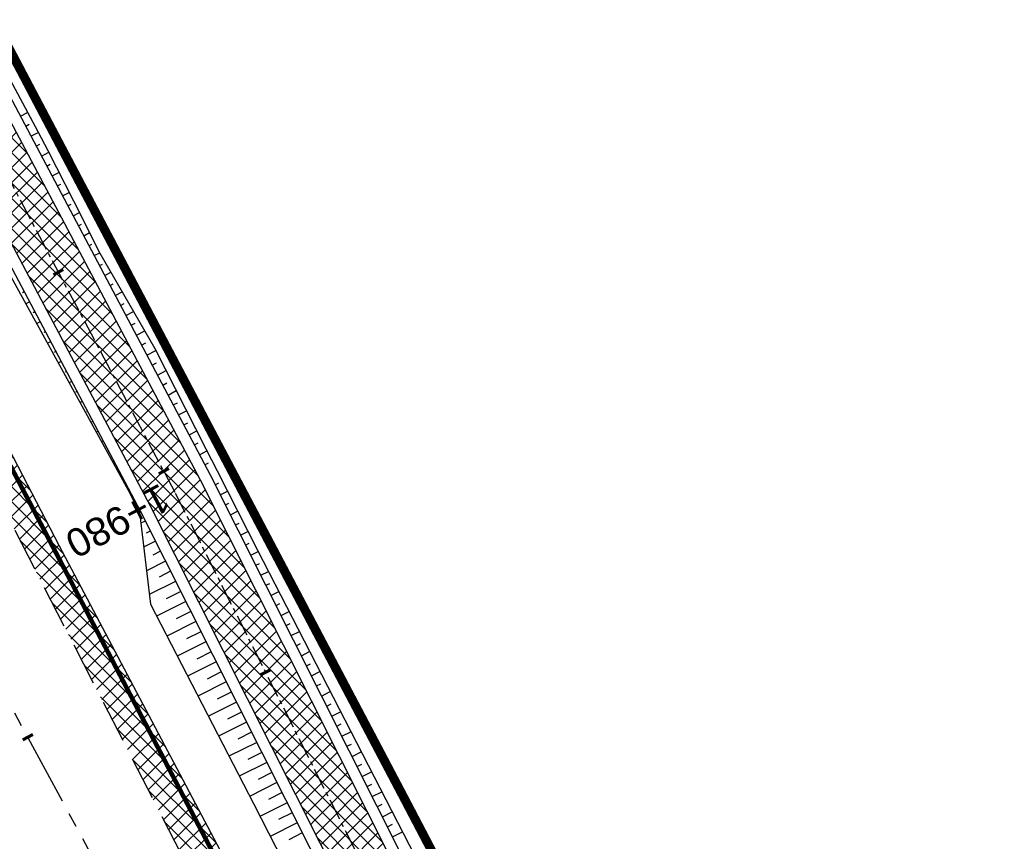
# Model space of a CAD drawing. Header units: metres. Extents: x 7529682 to 7533711, y 5721186 to 5727842.
# Tile 60 of 112: x 7530634 to 7530678, y 5726033 to 5726070. Entities that reach past the tile are written whole.
import ezdxf

# ---------------------------------------------------------------- set-up
doc = ezdxf.new("R2010")
doc.units = ezdxf.units.M
for name, pattern in [('817-dzialki-09-05-04$0$HIDDEN', [0.375, 0.25, -0.125]), ('CENTER', [50.8, 31.75, -6.35, 6.35, -6.35]), ('HIDDEN', [9.525, 6.35, -3.175])]:
    doc.linetypes.add(name, pattern=pattern)
for name, color, linetype in [('C-DROGI-SYTUACJA-ETYKIETY', 7, 'Continuous'), ('D-hatch-pobocza', 131, 'Continuous'), ('D-pobocza', 7, 'Continuous'), ('D-skarpa', 7, 'Continuous'), ('D-skarpa-kreskowanie', 7, 'Continuous')]:
    doc.layers.add(name, color=color, linetype=linetype)
doc.layers.add('D-hatch-ciag-pieszo-rowerowy', color=7, linetype='Continuous', lineweight=13, true_color=0xff9f80)
doc.layers.add('D-LR-etap-III', color=7, linetype='817-dzialki-09-05-04$0$HIDDEN', lineweight=50, true_color=0xff1aff)
for name, color, linetype, lineweight in [('D-krawędzie', 7, 'Continuous', 30), ('D-obrzeża', 7, 'Continuous', 30), ('D-oś', 10, 'CENTER', 30), ('Sieci-T-kanal technologiczny', 4, 'kt kanał technologiczny', 30)]:
    doc.layers.add(name, color=color, linetype=linetype, lineweight=lineweight)
doc.layers.add('poprzeczki', color=7, linetype='Continuous', true_color=0x0000c7)
doc.styles.get("Standard").update_dxf_attribs({"font": 'arial.ttf'})
doc.linetypes.add('kt kanał technologiczny', pattern='A,1,-0.8,["kt",Standard,S=0.5,R=0,X=-0.7,Y=-0.15],-0.3', length=2.1)
pattern_1 = [(45, (0, 0), (-0.33675960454, 0.33675960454), []), (135, (0, 0), (-0.33675960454, -0.33675960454), [])]

# ---------------------------------------------------------------- blocks, each defined once
blk = doc.blocks.new('AeccTickLine')
at = {"color": 0, "linetype": 'ByBlock', "lineweight": -2}
blk.add_line((0, 1), (0, -1), dxfattribs=at)

msp = doc.modelspace()

# ---------------------------------------------------------------- hatches: boundary and pattern name
at = {"layer": 'D-hatch-ciag-pieszo-rowerowy'}
h = msp.add_hatch(dxfattribs=at)
h.set_pattern_fill('ANSI37', color=256, scale=0.15, style=0)
h.set_pattern_definition(pattern_1)
edge = h.paths.add_edge_path()
edge.add_line((7530647.02, 5726033.878), (7530649.253, 5726035.002))
edge.add_line((7530649.253, 5726035.002), (7530642.155, 5726049.099))
edge.add_line((7530642.155, 5726049.099), (7530627.426, 5726076.939))
edge.add_line((7530627.426, 5726076.939), (7530607.073, 5726115.582))
edge.add_arc((7530518.595, 5726068.982), 100, 27.77544, 31.71492)
edge.add_line((7530603.662, 5726121.551), (7530600.461, 5726126.731))
edge.add_arc((7530603.013, 5726128.308), 3, 192.0244, 211.7149, ccw=False)
edge.add_line((7530600.079, 5726127.683), (7530597.51, 5726127.266))
edge.add_arc((7530601.915, 5726128.182), 4.5, 191.7521, 211.7149)
edge.add_line((7530598.087, 5726125.817), (7530601.49, 5726120.31))
edge.add_arc((7530516.423, 5726067.74), 100, 27.77544, 31.71492, ccw=False)
edge.add_line((7530604.901, 5726114.341), (7530625.206, 5726075.789))
edge.add_line((7530625.206, 5726075.789), (7530639.927, 5726047.965))
edge.add_line((7530639.927, 5726047.965), (7530647.02, 5726033.878))
h = msp.add_hatch(dxfattribs=at)
h.set_pattern_fill('ANSI37', color=256, scale=0.15, style=0)
h.set_pattern_definition(pattern_1)
h.paths.add_polyline_path([(7530664.91, 5726005.014, 0.00515), (7530662.075, 5726010.504), (7530653.608, 5726026.493, -0.00515), (7530650.772, 5726031.983), (7530649.253, 5726035.002), (7530648.136, 5726034.44), (7530649.656, 5726031.421, 0.00515), (7530652.491, 5726025.931), (7530660.958, 5726009.942, -0.00515), (7530663.794, 5726004.452), (7530666.938, 5725998.206), (7530691.541, 5725951.45), (7530692.657, 5725952.013), (7530668.046, 5725998.784)])
h.paths.add_polyline_path([(7530663.794, 5726004.452, 0.00515), (7530660.958, 5726009.942), (7530652.491, 5726025.931, -0.00515), (7530649.656, 5726031.421), (7530648.136, 5726034.44), (7530647.02, 5726033.878), (7530648.54, 5726030.859, 0.00515), (7530651.375, 5726025.369), (7530659.842, 5726009.38, -0.00515), (7530662.677, 5726003.89), (7530665.83, 5725997.628), (7530690.425, 5725950.887), (7530691.541, 5725951.45), (7530666.938, 5725998.206)])
at = {"layer": 'D-hatch-pobocza'}
h = msp.add_hatch(dxfattribs=at)
h.set_pattern_fill('ANSI37', color=256, scale=0.15, style=0)
h.set_pattern_definition(pattern_1)
h.paths.add_polyline_path([(7530720.98, 5725884.44), (7530708.37, 5725908.34), (7530695.8, 5725932.28), (7530687.36, 5725949.02), (7530675.51, 5725970.87), (7530663.29, 5725994.02), (7530649.63, 5726020.19), (7530635.9, 5726046.17), (7530600.685, 5726114.059), (7530599.743, 5726113.515), (7530641.555, 5726032.008), (7530660.961, 5725995.07), (7530689.128, 5725941.54), (7530707.336, 5725907.032), (7530725.256, 5725873.093), (7530743.97, 5725837.654), (7530770.527, 5725787.119), (7530787.864, 5725754.267), (7530809.813, 5725712.702), (7530812.028, 5725712.541), (7530798.84, 5725737.15), (7530787.35, 5725758.8), (7530776.05, 5725780.2), (7530760.43, 5725809.79), (7530749.22, 5725830.63), (7530733.52, 5725861.06)])

# ---------------------------------------------------------------- linework, layer by layer
at = {"layer": 'D-krawędzie', "linetype": 'HIDDEN', "ltscale": 0.3, "flags": 128}
msp.add_lwpolyline([(7530572.01, 5726166.06), (7530599.74, 5726113.52), (7530641.555, 5726032.008), (7530660.961, 5725995.07), (7530689.128, 5725941.54), (7530707.336, 5725907.032), (7530725.256, 5725873.093), (7530743.97, 5725837.654), (7530770.527, 5725787.119), (7530787.864, 5725754.267), (7530809.898, 5725712.542), (7530824.739, 5725684.389), (7530840.856, 5725653.693), (7530860.675, 5725616.154), (7530865.283, 5725607.394), (7530878.05, 5725583.08), (7530918.172, 5725507.178), (7530950.163, 5725446.305), (7530993.419, 5725364.265), (7531022.766, 5725308.719), (7531053.81, 5725249.872), (7531081.166, 5725197.875), (7531103.902, 5725154.541), (7531128.123, 5725108.448), (7531149.3, 5725068.25), (7531167.38, 5725033.767), (7531197.165, 5724976.988), (7531228.151, 5724918.034), (7531253.153, 5724870.491), (7531286.796, 5724806.654), (7531306.74, 5724768.665), (7531335.094, 5724714.652), (7531357.319, 5724672.439), (7531373.645, 5724641.454), (7531392.162, 5724605.999), (7531418.48, 5724555.853), (7531439.727, 5724515.582), (7531476.36, 5724446.19), (7531491.8, 5724416.76), (7531531.9, 5724339.933), (7531557.227, 5724291.659), (7531569.852, 5724267.577), (7531591.376, 5724226.548), (7531610.004, 5724191.103), (7531616.883, 5724177.999), (7531629.985, 5724153.025), (7531641.007, 5724132.022), (7531664.906, 5724087.617), (7531677.644, 5724064.786), (7531683.112, 5724054.988), (7531686.753, 5724048.18), (7531695.448, 5724031.697), (7531703.749, 5724015.917), (7531709.214, 5724005.514), (7531719.389, 5723986.147), (7531726.295, 5723973), (7531732.741, 5723960.736), (7531735.13, 5723956.19)], dxfattribs=at)
at = {"layer": 'D-LR-etap-III', "ltscale": 10, "flags": 128}
msp.add_lwpolyline([(7531750.474, 5723895.103, 0.4, 0.4, 0), (7531750.505, 5723895.13, 0.4, 0.4, 0), (7531682.71, 5724022.92, 0.4, 0.4, 0), (7531619.177, 5724147.204, 0.4, 0.4, 0), (7531592.309, 5724198.489, 0.4, 0.4, 0), (7531553.264, 5724272.919, 0.4, 0.4, 0), (7531504.02, 5724366.79, 0.4, 0.4, 0), (7531482.09, 5724407.62, 0.4, 0.4, 0), (7531412.35, 5724541.183, 0.4, 0.4, 0), (7531388.464, 5724586.93, 0.4, 0.4, 0), (7531345.12, 5724669.94, 0.4, 0.4, 0), (7531127.66, 5725081.67, 0.4, 0.4, 0), (7531059.253, 5725211.041, 0.4, 0.4, 0), (7531008.007, 5725307.954, 0.4, 0.4, 0), (7530964.182, 5725390.836, 0.4, 0.4, 0), (7530914.557, 5725484.684, 0.4, 0.4, 0), (7530865.243, 5725577.494, 0.4, 0.4, 0), (7530840.085, 5725624.059, 0.4, 0.4, 0), (7530802.56, 5725694.925, 0.4, 0.4, 0), (7530755.54, 5725787.51, 0.4, 0.4, 0), (7530708.718, 5725876.303, 0.4, 0.4, 0), (7530695.12, 5725902.09, 0.4, 0.4, 0), (7530642.914, 5726001.078, 0.4, 0.4, 0), (7530634.935, 5726016.147, 0.4, 0.4, 0), (7530610.82, 5726061.93, 0.4, 0.4, 0), (7530610.82, 5726061.93, 0.4, 0.4, 0), (7530607.21, 5726063.51, 0.4, 0.4, 0), (7530597.42, 5726080.68, 0.4, 0.4, 0), (7530591.16, 5726088.44, 0.4, 0.4, 0), (7530581.28, 5726107.21, 0.4, 0.4, 0), (7530571.29, 5726130.56, 0.4, 0.4, 0), (7530549.555, 5726171.527, 0.4, 0.4, 0), (7530531.014, 5726206.474, 0.4, 0.4, 0), (7530516.461, 5726236.017, 0.4, 0.4, 0), (7530500.799, 5726266.141, 0.4, 0.4, 0), (7530491.35, 5726283.94, 0.4, 0.4, 0), (7530482.4, 5726303.41, 0.4, 0.4, 0), (7530482.4, 5726303.41, 0.4, 0.4, 0), (7530450.41, 5726357.28, 0.4, 0.4, 0), (7530397.759, 5726458.5, 0.4, 0.4, 0), (7530334.708, 5726583.665, 0.4, 0.4, 0), (7530303.939, 5726645.168, 0.4, 0.4, 0), (7530300.51, 5726651.778, 0.4, 0.4, 0), (7530289.214, 5726671.967, 0.4, 0.4, 0), (7530281.54, 5726685.57, 0.4, 0.4, 0), (7530261.371, 5726724.163, 0.4, 0.4, 0), (7530254.03, 5726738.21, 0.4, 0.4, 0), (7530197.22, 5726845.06, 0.4, 0.4, 0), (7530194.71, 5726849.15, 0.4, 0.4, 0), (7530195.92, 5726850.75, 0.4, 0.4, 0), (7530170.547, 5726892.961, 0.4, 0.4, 0), (7530143.175, 5726945.066, 0.4, 0.4, 0), (7530105.06, 5727018.32, 0.4, 0.4, 0), (7530100.06, 5727027.16, 0.4, 0.4, 0), (7530062.319, 5727099.625, 0.4, 0.4, 0), (7530015.379, 5727189.42, 0.4, 0.4, 0), (7529983.208, 5727250.207, 0.4, 0.4, 0), (7529953.284, 5727306.747, 0.4, 0.4, 0), (7529900.671, 5727406.159, 0.4, 0.4, 0), (7529890.63, 5727425.131, 0.4, 0.4, 0), (7529875.155, 5727454.426, 0.4, 0.4, 0), (7529857.56, 5727487.787, 0.4, 0.4, 0), (7529835.194, 5727530.193, 0.4, 0.4, 0), (7529811.741, 5727574.662, 0.4, 0.4, 0), (7529792.102, 5727611.923, 0.4, 0.4, 0), (7529768.066, 5727657.47, 0.4, 0.4, 0), (7529755.211, 5727682.131, 0.4, 0.4, 0), (7529753.31, 5727681.13, 0.4, 0.4, 0), (7529739.21, 5727707.77, 0.4, 0.4, 0), (7529735.395, 5727711.252, 0.4, 0.4, 0), (7529725.42, 5727730.2, 0.4, 0.4, 0), (7529723.55, 5727729.88, 0.4, 0.4, 0), (7529695.567, 5727782.932, 0.4, 0.4, 0), (7529717.68, 5727794.024, 0.4, 0.4, 0), (7529736.275, 5727758.647, 0.4, 0.4, 0), (7529736.275, 5727758.647, 0.4, 0.4, 0), (7529744.511, 5727750.406, 0.4, 0.4, 0), (7529744.511, 5727750.406, 0.4, 0.4, 0), (7529750.283, 5727738.55, 0.4, 0.4, 0), (7529777.109, 5727687.569, 0.4, 0.4, 0), (7529796.515, 5727651.33, 0.4, 0.4, 0), (7529814.938, 5727616.793, 0.4, 0.4, 0), (7529839.007, 5727572.304, 0.4, 0.4, 0), (7529860.618, 5727532.509, 0.4, 0.4, 0), (7529882.349, 5727491.504, 0.4, 0.4, 0), (7529904.865, 5727449.096, 0.4, 0.4, 0), (7529920.747, 5727418.885, 0.4, 0.4, 0), (7529946.677, 5727368.547, 0.4, 0.4, 0), (7529972.025, 5727320.573, 0.4, 0.4, 0), (7529987.74, 5727290.153, 0.4, 0.4, 0), (7529996.497, 5727273.662, 0.4, 0.4, 0), (7530017.541, 5727234.203, 0.4, 0.4, 0), (7530033.054, 5727204.864, 0.4, 0.4, 0), (7530051.623, 5727170.223, 0.4, 0.4, 0), (7530069.277, 5727137.016, 0.4, 0.4, 0), (7530089.385, 5727097.534, 0.4, 0.4, 0), (7530109.713, 5727060.747, 0.4, 0.4, 0), (7530136.77, 5727011.64, 0.4, 0.4, 0), (7530162.447, 5726962.744, 0.4, 0.4, 0), (7530187.674, 5726916.992, 0.4, 0.4, 0), (7530207.821, 5726879.335, 0.4, 0.4, 0), (7530230.626, 5726834.519, 0.4, 0.4, 0), (7530262.288, 5726776.618, 0.4, 0.4, 0), (7530277.51, 5726760.213, 0.4, 0.4, 0), (7530286.037, 5726744.107, 0.4, 0.4, 0), (7530288.097, 5726735.884, 0.4, 0.4, 0), (7530290.394, 5726725.047, 0.4, 0.4, 0), (7530296.177, 5726713.583, 0.4, 0.4, 0), (7530302.726, 5726701.182, 0.4, 0.4, 0), (7530325.685, 5726657.466, 0.4, 0.4, 0), (7530343.244, 5726623.649, 0.4, 0.4, 0), (7530360.23, 5726591.747, 0.4, 0.4, 0), (7530383.209, 5726548.059, 0.4, 0.4, 0), (7530406.018, 5726503.606, 0.4, 0.4, 0), (7530427.465, 5726462.62, 0.4, 0.4, 0), (7530447.928, 5726424.388, 0.4, 0.4, 0), (7530471.127, 5726379.921, 0.4, 0.4, 0), (7530490.501, 5726343.033, 0.4, 0.4, 0), (7530509.499, 5726306.733, 0.4, 0.4, 0), (7530529.89, 5726267.244, 0.4, 0.4, 0), (7530543.852, 5726238.99, 0.4, 0.4, 0), (7530554.809, 5726218.944, 0.4, 0.4, 0), (7530559.027, 5726212.223, 0.4, 0.4, 0), (7530563.061, 5726206.41, 0.4, 0.4, 0), (7530566.934, 5726200.464, 0.4, 0.4, 0), (7530569.771, 5726194.902, 0.4, 0.4, 0), (7530571.473, 5726191.282, 0.4, 0.4, 0), (7530572.839, 5726188.025, 0.4, 0.4, 0), (7530575.295, 5726182.035, 0.4, 0.4, 0), (7530579.737, 5726173.306, 0.4, 0.4, 0), (7530583.3, 5726167.41, 0.4, 0.4, 0), (7530593.4, 5726163.33, 0.4, 0.4, 0), (7530598.618, 5726155.264, 0.4, 0.4, 0), (7530608.258, 5726140.497, 0.4, 0.4, 0), (7530603.27, 5726136.83, 0.4, 0.4, 0), (7530606.53, 5726131.84, 0.4, 0.4, 0), (7530604.239, 5726124.217, 0.4, 0.4, 0), (7530605.847, 5726121.63, 0.4, 0.4, 0), (7530608.972, 5726116.164, 0.4, 0.4, 0), (7530618.114, 5726097.791, 0.4, 0.4, 0), (7530651.213, 5726034.96, 0.4, 0.4, 0), (7530670.244, 5725998.611, 0.4, 0.4, 0), (7530698.075, 5725945.953, 0.4, 0.4, 0), (7530716.506, 5725911.305, 0.4, 0.4, 0), (7530735.223, 5725875.667, 0.4, 0.4, 0), (7530752.504, 5725842.155, 0.4, 0.4, 0), (7530778.311, 5725793.501, 0.4, 0.4, 0), (7530797.5, 5725756.382, 0.4, 0.4, 0), (7530812.519, 5725728.289, 0.4, 0.4, 0), (7530820.039, 5725713.16, 0.4, 0.4, 0), (7530822.422, 5725710.194, 0.4, 0.4, 0), (7530833.155, 5725688.801, 0.4, 0.4, 0), (7530849.629, 5725656.159, 0.4, 0.4, 0), (7530867.983, 5725621.964, 0.4, 0.4, 0), (7530872.63, 5725612.888, 0.4, 0.4, 0), (7530880.354, 5725597.595, 0.4, 0.4, 0), (7530883.839, 5725593.389, 0.4, 0.4, 0), (7530891.782, 5725587.763, 0.4, 0.4, 0), (7530895.039, 5725584.281, 0.4, 0.4, 0), (7530897.034, 5725580.941, 0.4, 0.4, 0), (7530900.952, 5725579.946, 0.4, 0.4, 0), (7530904.81, 5725571.977, 0.4, 0.4, 0), (7530903.682, 5725568.566, 0.4, 0.4, 0), (7530908.901, 5725558.845, 0.4, 0.4, 0), (7530910.252, 5725545.672, 0.4, 0.4, 0), (7530912.873, 5725538.646, 0.4, 0.4, 0), (7530945.278, 5725478.464, 0.4, 0.4, 0), (7530959.692, 5725450.246, 0.4, 0.4, 0), (7531002.827, 5725368.192, 0.4, 0.4, 0), (7531044.704, 5725290.314, 0.4, 0.4, 0), (7531064.099, 5725253.213, 0.4, 0.4, 0), (7531083.01, 5725216.678, 0.4, 0.4, 0), (7531113.013, 5725158.466, 0.4, 0.4, 0), (7531137.364, 5725113.071, 0.4, 0.4, 0), (7531150.831, 5725086.712, 0.4, 0.4, 0), (7531159.746, 5725076.641, 0.4, 0.4, 0), (7531166.31, 5725074.58, 0.4, 0.4, 0), (7531172.29, 5725062.58, 0.4, 0.4, 0), (7531170.59, 5725055.606, 0.4, 0.4, 0), (7531173.733, 5725044.081, 0.4, 0.4, 0), (7531215.342, 5724964.86, 0.4, 0.4, 0), (7531238.054, 5724921.685, 0.4, 0.4, 0), (7531262.39, 5724875.283, 0.4, 0.4, 0), (7531295.587, 5724811.266, 0.4, 0.4, 0), (7531348.488, 5724712.363, 0.4, 0.4, 0), (7531363.741, 5724682.684, 0.4, 0.4, 0), (7531366.987, 5724675.865, 0.4, 0.4, 0), (7531382.541, 5724646.111, 0.4, 0.4, 0), (7531401.299, 5724610.875, 0.4, 0.4, 0), (7531428.965, 5724558.862, 0.4, 0.4, 0), (7531449.111, 5724520.398, 0.4, 0.4, 0), (7531477.293, 5724465.831, 0.4, 0.4, 0), (7531500.996, 5724421.113, 0.4, 0.4, 0), (7531512.122, 5724400.549, 0.4, 0.4, 0), (7531513.782, 5724396.757, 0.4, 0.4, 0), (7531526.32, 5724379.39, 0.4, 0.4, 0), (7531566.784, 5724302.736, 0.4, 0.4, 0), (7531612.277, 5724225.61, 0.4, 0.4, 0), (7531620.493, 5724210.548, 0.4, 0.4, 0), (7531631.578, 5724196.258, 0.4, 0.4, 0), (7531653.484, 5724152.434, 0.4, 0.4, 0), (7531661.151, 5724128.494, 0.4, 0.4, 0), (7531673.881, 5724101.186, 0.4, 0.4, 0), (7531684.691, 5724081.184, 0.4, 0.4, 0), (7531699.212, 5724051.17, 0.4, 0.4, 0), (7531704.034, 5724040.584, 0.4, 0.4, 0), (7531704.034, 5724040.584, 0.4, 0.4, 0), (7531703.913, 5724037.17, 0.4, 0.4, 0), (7531736.42, 5723969.232, 0.4, 0.4, 0), (7531738.285, 5723967.699, 0.4, 0.4, 0), (7531742.181, 5723962.346, 0.4, 0.4, 0), (7531744.286, 5723958.616, 0.4, 0.4, 0), (7531755.393, 5723944.193, 0.4, 0.4, 0), (7531758.69, 5723936.76, 0.4, 0.4, 0), (7531780.08, 5723929.25, 0.4, 0.4, 0), (7531792.612, 5723906.338, 0.4, 0.4, 0), (7531792.612, 5723906.338, 0.4, 0.4, 0), (7531756.962, 5723883.055, 0.4, 0.4, 0), (7531750.46, 5723895.13, 0.4, 0.4, 0), (7531750.46, 5723895.13, 0, 0, 0)], format="xyseb", dxfattribs=at)
at = {"layer": 'D-obrzeża'}
for points in [[(7530816.72, 5725716.019), (7530808.345, 5725732.528, 0.004099), (7530806.084, 5725736.896), (7530794.941, 5725757.997), (7530777.714, 5725790.903), (7530751.046, 5725841.385), (7530732.331, 5725876.827), (7530714.412, 5725910.765), (7530696.206, 5725945.269), (7530668.046, 5725998.784), (7530664.91, 5726005.014, 0.00515), (7530662.075, 5726010.504), (7530653.608, 5726026.493, -0.00515), (7530650.772, 5726031.983), (7530642.155, 5726049.099), (7530627.426, 5726076.939), (7530607.073, 5726115.582, 0.017191), (7530603.662, 5726121.551), (7530600.461, 5726126.731, -0.223174), (7530600.17, 5726129.266), (7530602.624, 5726136.556), (7530601.532, 5726138.658)], [(7530597.423, 5726127.912, 0.123992), (7530598.087, 5726125.817), (7530601.49, 5726120.31, -0.017191), (7530604.901, 5726114.341), (7530625.206, 5726075.789), (7530639.927, 5726047.965), (7530648.54, 5726030.859, 0.00515), (7530651.375, 5726025.369), (7530659.842, 5726009.38, -0.00515), (7530662.677, 5726003.89), (7530665.83, 5725997.628), (7530693.994, 5725944.104), (7530712.201, 5725909.598), (7530730.12, 5725875.66), (7530748.836, 5725840.217), (7530775.501, 5725789.739), (7530792.729, 5725756.833), (7530803.873, 5725735.729, -0.004099), (7530806.134, 5725731.361), (7530819.007, 5725705.983)]]:
    msp.add_lwpolyline(points, format="xyb", dxfattribs=at)
at = {"layer": 'D-oś', "ltscale": 0.1}
msp.add_lwpolyline([(7530915.075, 5725505.546), (7530874.954, 5725581.449), (7530862.185, 5725605.765), (7530857.579, 5725614.523), (7530837.759, 5725652.063), (7530821.642, 5725682.76), (7530806.803, 5725710.907), (7530784.769, 5725752.633), (7530767.43, 5725785.489), (7530740.873, 5725836.023), (7530722.161, 5725871.458), (7530704.24, 5725905.399), (7530686.032, 5725939.909), (7530657.862, 5725993.442), (7530638.453, 5726030.387), (7530594.845, 5726110.895), (7530594.845, 5726110.895), (7530594.845, 5726110.895), (7530540.21, 5726214.45)], dxfattribs=at)
at = {"layer": 'D-oś', "ltscale": 0.03}
msp.add_lwpolyline([(7530599.097, 5726129.998, 0.223174), (7530599.583, 5726125.774), (7530602.576, 5726120.93, -0.017191), (7530605.987, 5726114.962), (7530626.316, 5726076.364), (7530641.041, 5726048.532), (7530649.656, 5726031.421, 0.00515), (7530652.491, 5726025.931), (7530660.958, 5726009.942, -0.00515), (7530663.794, 5726004.452), (7530663.794, 5726004.452), (7530666.938, 5725998.206), (7530695.1, 5725944.687), (7530713.306, 5725910.181), (7530731.225, 5725876.244), (7530749.941, 5725840.801)], format="xyb", dxfattribs=at)
at = {"layer": 'D-pobocza'}
for points in [[(7530817.069, 5725716.434), (7530808.787, 5725732.762, 0.004099), (7530806.526, 5725737.13), (7530795.384, 5725758.23), (7530778.156, 5725791.136), (7530751.489, 5725841.618), (7530732.773, 5725877.061), (7530714.854, 5725910.998), (7530696.648, 5725945.502), (7530668.49, 5725999.015), (7530665.357, 5726005.239, 0.00515), (7530662.521, 5726010.729), (7530654.054, 5726026.718, -0.00515), (7530651.219, 5726032.208), (7530642.601, 5726049.326), (7530627.87, 5726077.169), (7530607.515, 5726115.815, 0.017191), (7530604.087, 5726121.814), (7530600.886, 5726126.994, -0.095206), (7530600.551, 5726127.876)], [(7530602.007, 5726118.49, -0.012618), (7530604.459, 5726114.108), (7530624.762, 5726075.559), (7530639.482, 5726047.738), (7530648.093, 5726030.634, 0.00515), (7530650.928, 5726025.144), (7530659.395, 5726009.155, -0.00515), (7530662.231, 5726003.665), (7530665.386, 5725997.397), (7530693.552, 5725943.871), (7530711.758, 5725909.365), (7530729.678, 5725875.427), (7530748.394, 5725839.984), (7530775.058, 5725789.507), (7530792.286, 5725756.601), (7530803.431, 5725735.496, -0.004099), (7530805.692, 5725731.127), (7530814.621, 5725713.526)]]:
    msp.add_lwpolyline(points, format="xyb", dxfattribs=at)
msp.add_lwpolyline([(7530798.84, 5725737.15), (7530787.35, 5725758.8), (7530776.05, 5725780.2), (7530760.43, 5725809.79), (7530749.22, 5725830.63), (7530733.52, 5725861.06), (7530720.98, 5725884.44), (7530708.37, 5725908.34), (7530695.8, 5725932.28), (7530687.36, 5725949.02), (7530675.51, 5725970.87), (7530663.29, 5725994.02), (7530649.63, 5726020.19), (7530635.9, 5726046.17), (7530600.685, 5726114.059), (7530599.743, 5726113.515)], dxfattribs=at)
at = {"layer": 'D-skarpa', "linetype": 'Continuous'}
for points in [[(7530633.021, 5726068.155), (7530634.937, 5726064.579), (7530635.38, 5726063.746), (7530635.386, 5726063.736), (7530636.908, 5726060.755), (7530637.64, 5726059.285), (7530640.134, 5726054.948), (7530642.403, 5726050.492), (7530642.895, 5726049.513), (7530644.687, 5726045.996), (7530651.669, 5726032.435)], [(7530633.35, 5726058.873), (7530638.954, 5726048.667), (7530639.454, 5726047.692), (7530639.935, 5726043.603), (7530642.232, 5726039.162), (7530644.522, 5726034.717), (7530646.811, 5726030.272)]]:
    msp.add_lwpolyline(points, dxfattribs=at)
at = {"layer": 'D-skarpa-kreskowanie', "linetype": 'Continuous'}
for p, q in [((7530634.17, 5726065.26, 107.94), (7530634.483, 5726065.426, 107.705)), ((7530634.404, 5726064.818, 107.942), (7530634.562, 5726064.902, 107.823)), ((7530634.638, 5726064.376, 107.944), (7530634.955, 5726064.544, 107.704)), ((7530634.872, 5726063.935, 107.944), (7530635.031, 5726064.019, 107.824)), ((7530635.106, 5726063.493, 107.945), (7530635.424, 5726063.661, 107.704)), ((7530635.34, 5726063.051, 107.942), (7530635.496, 5726063.133, 107.824)), ((7530635.573, 5726062.609, 107.939), (7530635.879, 5726062.77, 107.709)), ((7530635.807, 5726062.167, 107.936), (7530635.957, 5726062.246, 107.823)), ((7530636.041, 5726061.725, 107.933), (7530636.334, 5726061.88, 107.713)), ((7530636.275, 5726061.283, 107.931), (7530636.418, 5726061.359, 107.823)), ((7530636.509, 5726060.841, 107.928), (7530636.789, 5726060.989, 107.717)), ((7530636.743, 5726060.399, 107.924), (7530636.878, 5726060.471, 107.821)), ((7530636.976, 5726059.957, 107.918), (7530637.237, 5726060.095, 107.722)), ((7530637.21, 5726059.515, 107.913), (7530637.335, 5726059.581, 107.818)), ((7530637.444, 5726059.073, 107.907), (7530637.688, 5726059.202, 107.723)), ((7530637.678, 5726058.631, 107.901), (7530637.808, 5726058.7, 107.803)), ((7530637.912, 5726058.189, 107.896), (7530638.187, 5726058.335, 107.688)), ((7530638.146, 5726057.747, 107.89), (7530638.291, 5726057.824, 107.781)), ((7530634.337, 5726057.462, 107.777), (7530634.255, 5726057.419, 107.715)), ((7530638.379, 5726057.305, 107.885), (7530638.686, 5726057.467, 107.654)), ((7530634.571, 5726057.02, 107.772), (7530634.413, 5726056.937, 107.653)), ((7530638.613, 5726056.863, 107.879), (7530638.774, 5726056.948, 107.758)), ((7530634.804, 5726056.578, 107.766), (7530634.729, 5726056.538, 107.709)), ((7530638.847, 5726056.421, 107.873), (7530639.184, 5726056.6, 107.619)), ((7530635.038, 5726056.136, 107.761), (7530634.895, 5726056.06, 107.652)), ((7530639.081, 5726055.979, 107.868), (7530639.257, 5726056.073, 107.735)), ((7530635.272, 5726055.694, 107.755), (7530635.204, 5726055.658, 107.703)), ((7530639.315, 5726055.537, 107.862), (7530639.683, 5726055.732, 107.584)), ((7530635.506, 5726055.252, 107.749), (7530635.376, 5726055.184, 107.651)), ((7530639.549, 5726055.095, 107.857), (7530639.741, 5726055.197, 107.712)), ((7530635.74, 5726054.81, 107.744), (7530635.678, 5726054.778, 107.697)), ((7530639.782, 5726054.653, 107.851), (7530640.178, 5726054.863, 107.553)), ((7530635.974, 5726054.368, 107.738), (7530635.857, 5726054.307, 107.651)), ((7530640.016, 5726054.212, 107.846), (7530640.21, 5726054.314, 107.699)), ((7530636.207, 5726053.926, 107.733), (7530636.153, 5726053.898, 107.691)), ((7530640.25, 5726053.77, 107.84), (7530640.631, 5726053.971, 107.552)), ((7530636.441, 5726053.485, 107.727), (7530636.339, 5726053.43, 107.65)), ((7530640.484, 5726053.328, 107.834), (7530640.671, 5726053.427, 107.693)), ((7530636.675, 5726053.043, 107.721), (7530636.627, 5726053.017, 107.685)), ((7530640.718, 5726052.886, 107.829), (7530641.085, 5726053.08, 107.552)), ((7530636.909, 5726052.601, 107.716), (7530636.82, 5726052.554, 107.649)), ((7530640.952, 5726052.444, 107.823), (7530641.132, 5726052.539, 107.687)), ((7530637.143, 5726052.159, 107.71), (7530637.102, 5726052.137, 107.679)), ((7530641.185, 5726052.002, 107.818), (7530641.539, 5726052.189, 107.551)), ((7530637.376, 5726051.717, 107.705), (7530637.302, 5726051.677, 107.648)), ((7530641.419, 5726051.56, 107.812), (7530641.593, 5726051.651, 107.681)), ((7530637.61, 5726051.275, 107.699), (7530637.576, 5726051.257, 107.674)), ((7530641.653, 5726051.118, 107.807), (7530641.993, 5726051.298, 107.55)), ((7530637.844, 5726050.833, 107.694), (7530637.783, 5726050.8, 107.647)), ((7530641.887, 5726050.676, 107.801), (7530642.053, 5726050.764, 107.675)), ((7530638.078, 5726050.391, 107.688), (7530638.051, 5726050.376, 107.668)), ((7530642.121, 5726050.234, 107.795), (7530642.446, 5726050.406, 107.55)), ((7530638.312, 5726049.949, 107.682), (7530638.264, 5726049.924, 107.647)), ((7530638.546, 5726049.507, 107.677), (7530638.525, 5726049.496, 107.662)), ((7530642.355, 5726049.792, 107.79), (7530642.513, 5726049.876, 107.671)), ((7530638.779, 5726049.065, 107.671), (7530638.746, 5726049.047, 107.646)), ((7530639.013, 5726048.623, 107.666), (7530638.999, 5726048.615, 107.655)), ((7530642.813, 5726048.903, 107.779), (7530642.969, 5726048.982, 107.662)), ((7530643.038, 5726048.457, 107.773), (7530643.353, 5726048.615, 107.538)), ((7530639.247, 5726048.181, 107.66), (7530639.213, 5726048.163, 107.634)), ((7530639.481, 5726047.739, 107.655), (7530639.461, 5726047.729, 107.639)), ((7530643.263, 5726048.01, 107.768), (7530643.421, 5726048.09, 107.649)), ((7530643.488, 5726047.564, 107.762), (7530643.807, 5726047.724, 107.524)), ((7530639.706, 5726047.293, 107.649), (7530639.513, 5726047.195, 107.504)), ((7530639.931, 5726046.846, 107.643), (7530639.753, 5726046.756, 107.51)), ((7530643.713, 5726047.117, 107.757), (7530643.873, 5726047.198, 107.637)), ((7530643.938, 5726046.671, 107.751), (7530644.261, 5726046.833, 107.51)), ((7530640.156, 5726046.4, 107.638), (7530639.637, 5726046.138, 107.25)), ((7530640.381, 5726045.953, 107.632), (7530640.04, 5726045.781, 107.378)), ((7530644.163, 5726046.224, 107.746), (7530644.325, 5726046.306, 107.624)), ((7530644.387, 5726045.777, 107.74), (7530644.715, 5726045.942, 107.495)), ((7530640.605, 5726045.506, 107.626), (7530639.761, 5726045.081, 106.996)), ((7530644.612, 5726045.331, 107.734), (7530644.778, 5726045.414, 107.611)), ((7530640.83, 5726045.06, 107.621), (7530640.327, 5726044.806, 107.245)), ((7530644.837, 5726044.884, 107.729), (7530645.173, 5726045.053, 107.478)), ((7530641.055, 5726044.613, 107.615), (7530639.885, 5726044.024, 106.742)), ((7530645.062, 5726044.438, 107.723), (7530645.232, 5726044.523, 107.596)), ((7530641.28, 5726044.166, 107.61), (7530640.631, 5726043.84, 107.125)), ((7530645.287, 5726043.991, 107.718), (7530645.63, 5726044.164, 107.461)), ((7530641.505, 5726043.72, 107.604), (7530640.211, 5726043.069, 106.638)), ((7530645.512, 5726043.544, 107.712), (7530645.685, 5726043.632, 107.582)), ((7530641.73, 5726043.273, 107.598), (7530641.085, 5726042.949, 107.117)), ((7530645.736, 5726043.098, 107.707), (7530646.088, 5726043.275, 107.444)), ((7530641.954, 5726042.827, 107.593), (7530640.671, 5726042.18, 106.634)), ((7530645.961, 5726042.651, 107.701), (7530646.139, 5726042.741, 107.568)), ((7530642.179, 5726042.38, 107.587), (7530641.54, 5726042.058, 107.11)), ((7530646.186, 5726042.205, 107.695), (7530646.546, 5726042.386, 107.427)), ((7530642.404, 5726041.933, 107.582), (7530641.13, 5726041.292, 106.631)), ((7530646.411, 5726041.758, 107.69), (7530646.593, 5726041.85, 107.554)), ((7530642.629, 5726041.487, 107.576), (7530641.994, 5726041.167, 107.102)), ((7530646.636, 5726041.311, 107.684), (7530647.004, 5726041.497, 107.41)), ((7530642.854, 5726041.04, 107.57), (7530641.59, 5726040.404, 106.627)), ((7530646.861, 5726040.865, 107.679), (7530647.047, 5726040.959, 107.54)), ((7530643.079, 5726040.594, 107.565), (7530642.449, 5726040.277, 107.095)), ((7530647.085, 5726040.418, 107.673), (7530647.462, 5726040.608, 107.392)), ((7530643.303, 5726040.147, 107.559), (7530642.049, 5726039.516, 106.623)), ((7530647.31, 5726039.972, 107.667), (7530647.5, 5726040.067, 107.526)), ((7530643.528, 5726039.701, 107.554), (7530642.903, 5726039.386, 107.087)), ((7530647.535, 5726039.525, 107.662), (7530647.919, 5726039.719, 107.375)), ((7530643.753, 5726039.254, 107.548), (7530642.508, 5726038.627, 106.618)), ((7530647.76, 5726039.079, 107.656), (7530647.954, 5726039.176, 107.511)), ((7530643.978, 5726038.807, 107.543), (7530643.357, 5726038.495, 107.079)), ((7530647.985, 5726038.632, 107.651), (7530648.377, 5726038.829, 107.358)), ((7530644.203, 5726038.361, 107.537), (7530642.966, 5726037.738, 106.613)), ((7530648.21, 5726038.185, 107.645), (7530648.408, 5726038.285, 107.497)), ((7530644.428, 5726037.914, 107.531), (7530643.811, 5726037.604, 107.071)), ((7530648.435, 5726037.739, 107.64), (7530648.835, 5726037.94, 107.341)), ((7530644.653, 5726037.468, 107.526), (7530643.424, 5726036.849, 106.609)), ((7530648.659, 5726037.292, 107.634), (7530648.862, 5726037.394, 107.483)), ((7530644.877, 5726037.021, 107.52), (7530644.265, 5726036.713, 107.063)), ((7530648.884, 5726036.846, 107.628), (7530649.293, 5726037.051, 107.324)), ((7530645.102, 5726036.574, 107.515), (7530643.882, 5726035.96, 106.604)), ((7530649.109, 5726036.399, 107.623), (7530649.315, 5726036.503, 107.469)), ((7530645.327, 5726036.128, 107.509), (7530644.719, 5726035.822, 107.055)), ((7530649.334, 5726035.952, 107.617), (7530649.75, 5726036.162, 107.306)), ((7530645.552, 5726035.681, 107.504), (7530644.34, 5726035.071, 106.599)), ((7530649.559, 5726035.506, 107.612), (7530649.769, 5726035.612, 107.455)), ((7530645.777, 5726035.235, 107.498), (7530645.173, 5726034.93, 107.047)), ((7530649.784, 5726035.059, 107.606), (7530650.208, 5726035.273, 107.289)), ((7530646.002, 5726034.788, 107.492), (7530644.797, 5726034.182, 106.594)), ((7530650.008, 5726034.613, 107.601), (7530650.223, 5726034.72, 107.441)), ((7530646.226, 5726034.341, 107.487), (7530645.626, 5726034.039, 107.039)), ((7530650.233, 5726034.166, 107.595), (7530650.666, 5726034.384, 107.272)), ((7530646.451, 5726033.895, 107.481), (7530645.255, 5726033.293, 106.589)), ((7530650.458, 5726033.719, 107.589), (7530650.676, 5726033.829, 107.426)), ((7530646.676, 5726033.448, 107.476), (7530646.08, 5726033.148, 107.031)), ((7530650.683, 5726033.273, 107.584), (7530651.124, 5726033.495, 107.255))]:
    msp.add_line(p, q, dxfattribs=at)
at = {"layer": 'Sieci-T-kanal technologiczny', "ltscale": 2}
msp.add_lwpolyline([(7530883.752, 5725574.779, 0.2, 0.2, 0), (7530867.104, 5725606.236, 0.2, 0.2, 0), (7530839.505, 5725658.509, 0.2, 0.2, 0), (7530812.254, 5725710.728, 0.2, 0.2, 0), (7530784.737, 5725762.919, 0.2, 0.2, 0), (7530757.147, 5725815.071, 0.2, 0.2, 0), (7530729.725, 5725867.311, 0.2, 0.2, 0), (7530702.099, 5725919.444, 0.2, 0.2, 0), (7530674.647, 5725971.669, 0.2, 0.2, 0), (7530647.207, 5726023.975, 0.2, 0.2, 0), (7530619.886, 5726076.201, 0.2, 0.2, 0), (7530598.022, 5726118.778, 0.2, 0.2, 0), (7530598.242, 5726131.102, 0.2, 0.2, 0)], format="xyseb", dxfattribs=at)

# ---------------------------------------------------------------- block references
at = {"layer": 'C-DROGI-SYTUACJA-ETYKIETY', "color": 7, "linetype": 'Continuous', "lineweight": 60, "xscale": 0.25, "yscale": 0.25, "zscale": 0.25, "rotation": 298.4427514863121}
msp.add_blockref('AeccTickLine', (7530634.495, 5726037.694), dxfattribs=at)
at = {"layer": 'poprzeczki', "color": 7, "linetype": 'Continuous', "lineweight": 60, "xscale": 0.25, "yscale": 0.25, "zscale": 0.25}
for p, rotation in [((7530635.852, 5726058.339), 297.8823348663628), ((7530640.529, 5726049.5), 297.8823348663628), ((7530645.046, 5726040.579), 296.7234889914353)]:
    msp.add_blockref('AeccTickLine', p, dxfattribs=dict(at, rotation=rotation))

# ---------------------------------------------------------------- texts
at = {"layer": 'C-DROGI-SYTUACJA-ETYKIETY', "color": 7}
msp.add_text('1+980', height=1.25, rotation=207.8823, dxfattribs=at).set_placement((7530640.373, 5726048.993))

doc.saveas('drawing.dxf')
